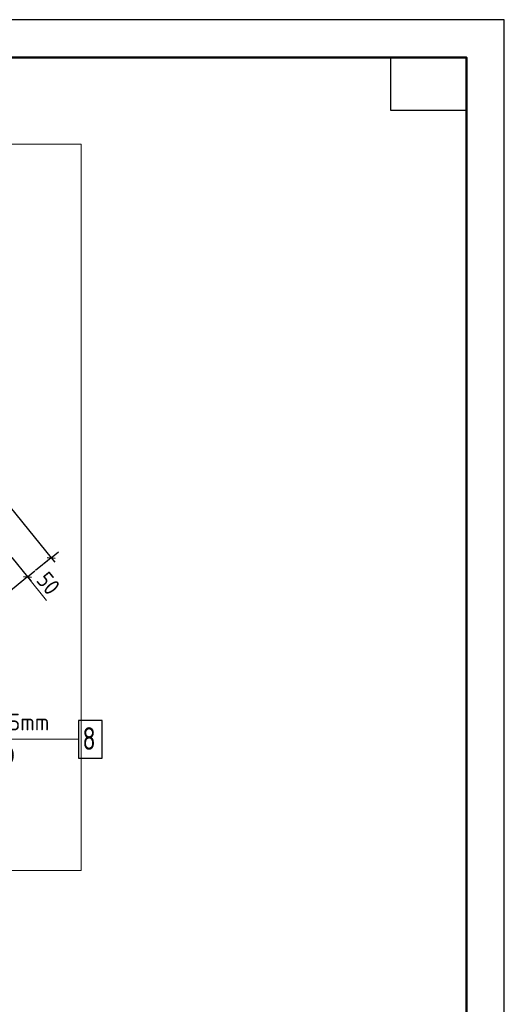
# Model space of a CAD drawing. Header units: millimetres. Extents: x 0 to 42000, y 0 to 29700.
# Tile 20 of 20: x 35588 to 42000, y 16681 to 29700. Entities that reach past the tile are written whole.
import ezdxf

# ---------------------------------------------------------------- set-up
doc = ezdxf.new("R2010")
doc.units = ezdxf.units.MM
for name, color, linetype, lineweight in [('Standard', 7, 'Continuous', 25), ('Позиционная метка линия выноска', 7, 'Continuous', 13), ('Стена обрамление П-обр.', 7, 'Continuous', 35)]:
    doc.layers.add(name, color=color, linetype=linetype, lineweight=lineweight)
doc.styles.add('ISOCPEUR', font='txt')

msp = doc.modelspace()

# ---------------------------------------------------------------- linework, layer by layer
at = {"layer": 'Standard', "color": 7, "linetype": 'Continuous', "lineweight": 35, "transparency": 33554687}
for p, q in [((41500, 27600), (41500, 20500)), ((41500, 27200), (41500, 20100))]:
    msp.add_line(p, q, dxfattribs=at)
at = {"layer": 'Standard', "color": 7, "linetype": 'Continuous', "lineweight": 50, "transparency": 33554687}
msp.add_line((41500, 27100), (41500, 23200), dxfattribs=at)
at = {"layer": 'Standard', "color": 7, "linetype": 'Continuous', "lineweight": -3, "transparency": 33554687}
for p, q in [((36004, 22584), (36101, 22663)), ((35483, 22591), (35693, 22332)), ((36004, 22584), (35797, 22416)), ((36004, 22584), (35907, 22505)), ((36004, 22584), (36051, 22526)), ((35693, 22332), (35790, 22411)), ((35693, 22332), (35256, 21978)), ((35693, 22332), (35596, 22253)), ((35693, 22332), (35740, 22274))]:
    msp.add_line(p, q, dxfattribs=at)
at = {"layer": 'Standard', "color": 7, "linetype": 'Continuous', "lineweight": 25, "transparency": 33554687}
for p, q in [((35951, 22589), (36057, 22578)), ((35640, 22338), (35746, 22327))]:
    msp.add_line(p, q, dxfattribs=at)
at = {"layer": 'Standard', "color": 7, "linetype": 'Continuous', "lineweight": 13, "transparency": 33554687}
msp.add_line((35945, 22021), (35693, 22332), dxfattribs=at)
at = {"layer": 'Standard', "color": 7, "linetype": 'Continuous', "lineweight": 25, "transparency": 33554687}
for points in [[(0, 0), (42000, 0), (42000, 29700), (0, 29700), (0, 0)], [(41500, 29200), (41500, 28500), (40500, 28500), (40500, 29200), (41500, 29200)]]:
    msp.add_lwpolyline(points, close=True, dxfattribs=at)
at = {"layer": 'Standard', "color": 7, "linetype": 'Continuous', "lineweight": 50, "transparency": 33554687}
msp.add_lwpolyline([(2000, 29200), (41500, 29200), (41500, 500), (2000, 500), (2000, 29200)], close=True, dxfattribs=at)
at = {"layer": 'Standard', "color": 7, "linetype": 'Continuous', "lineweight": 13, "transparency": 33554687}
msp.add_lwpolyline([(23000, 29200), (23000, 6000), (41500, 6000), (41500, 29200), (23000, 29200)], dxfattribs=at)
at = {"layer": 'Standard', "color": 254, "linetype": 'Continuous', "lineweight": 13, "true_color": 0xc4c4ff, "transparency": 33554687}
msp.add_lwpolyline([(28995, 18449), (36401, 18449), (36401, 28052), (28995, 28052), (28995, 18449)], dxfattribs=at)
at = {"layer": 'Standard', "color": 7, "linetype": 'Continuous', "lineweight": -3, "transparency": 33554687}
msp.add_lwpolyline([(31808, 27765), (33624, 25522), (33624, 25522), (36004, 22584)], dxfattribs=at)
at = {"layer": 'Позиционная метка линия выноска', "color": 7, "linetype": 'Continuous', "lineweight": 13, "transparency": 33554687}
msp.add_lwpolyline([(36368, 20185), (34117, 20185), (33530, 20911)], dxfattribs=at)
at = {"layer": 'Стена обрамление П-обр.', "color": 7, "linetype": 'Continuous', "lineweight": 25, "transparency": 33554687}
msp.add_lwpolyline([(36368, 19935), (36678, 19935), (36678, 20435), (36368, 20435), (36368, 19935)], dxfattribs=at)

# ---------------------------------------------------------------- texts
at = {"layer": 'Standard', "color": 7, "linetype": 'Continuous', "lineweight": 25, "transparency": 33554687, "insert": (35797, 22283), "char_height": 220, "width": 403.92, "attachment_point": 7, "rotation": 309, "style": 'ISOCPEUR'}
msp.add_mtext('\\W0.87;50', dxfattribs=at)
at = {"layer": 'Стена обрамление П-обр.', "color": 7, "linetype": 'Continuous', "lineweight": 13, "transparency": 33554687, "attachment_point": 7, "style": 'ISOCPEUR'}
for s, insert, char_height, width in [('\\W0.93;ø8 L=1165mm ', (34359, 20303), 220, 1949.98), ('\\W0.78;8', (36418, 20045), 300, 326.41), ('\\W0.95;ш.200 ', (34854, 19863), 220, 962.14)]:
    msp.add_mtext(s, dxfattribs=dict(at, insert=insert, char_height=char_height, width=width))

doc.saveas('drawing.dxf')
